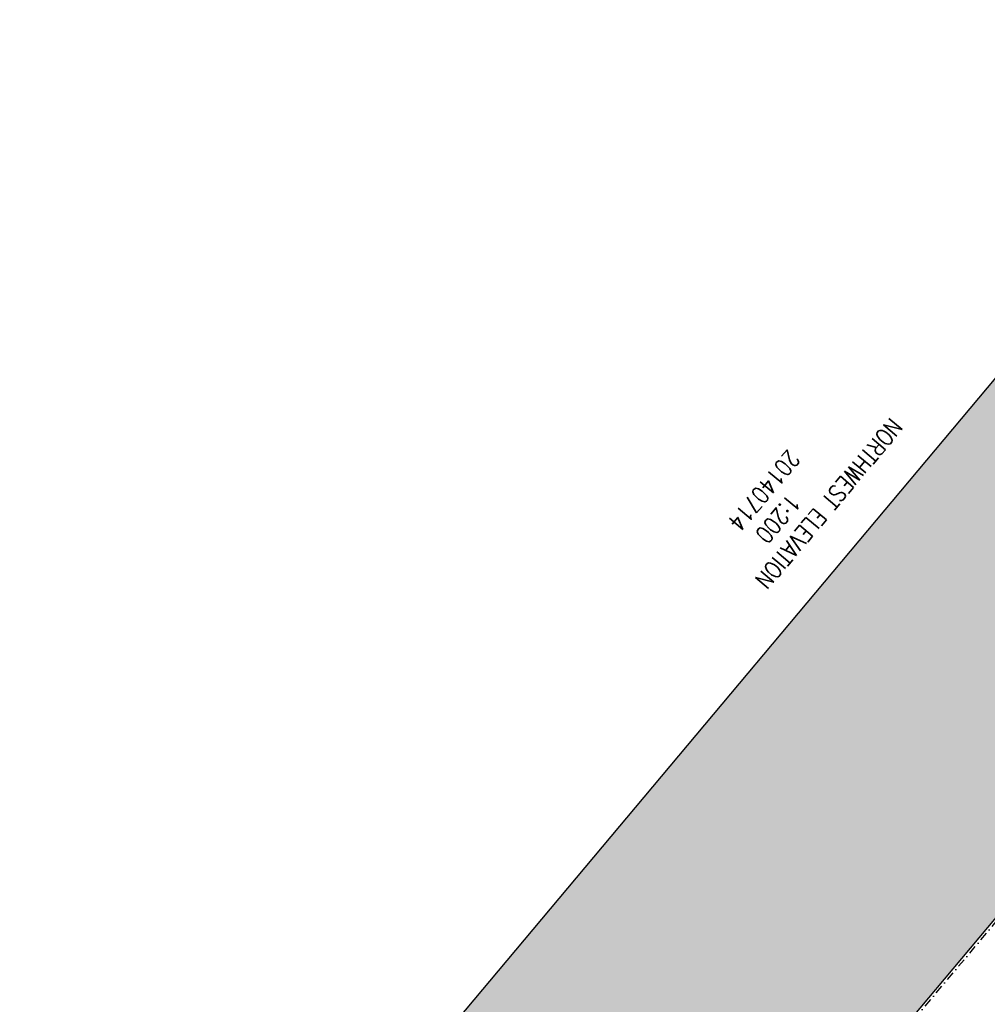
# Model space of a CAD drawing. Header units: millimetres. Extents: x 834092093 to 834533152, y 817697553 to 818073953.
# Tile 5 of 19: x 834092093 to 834147851, y 817948525 to 818005234. Entities that reach past the tile are written whole.
import ezdxf

# ---------------------------------------------------------------- set-up
doc = ezdxf.new("R2010")
doc.units = ezdxf.units.MM
doc.header["$LTSCALE"] = 1000
doc.header["$MEASUREMENT"] = 0
doc.linetypes.add('DASHDOT', pattern=[1, 0.5, -0.25, 0, -0.25])
for name, color, linetype in [('VPA023_Grid-H', 7, 'DASHDOT'), ('VPA060_Hatch', 253, 'Continuous'), ('VPA802_Contour', 7, 'Continuous')]:
    doc.layers.add(name, color=color, linetype=linetype)
doc.layers.add('VPA040_Text', color=1, linetype='Continuous', lineweight=9)
doc.styles.add('ROMANS', font='romans.shx', dxfattribs={"width": 0.8})

msp = doc.modelspace()

# ---------------------------------------------------------------- hatches: boundary and pattern name
at = {"layer": 'VPA060_Hatch', "ltscale": 500}
h = msp.add_hatch(dxfattribs=at)
h.set_pattern_fill('EARTH', color=256, scale=2000, angle=45, style=0)
h.set_pattern_definition([(95, (834290812.4, 817871655.84), (-541.6752, 454.5195), [500, -500]), (95, (834290625.6, 817871639.5), (-541.6752, 454.5195), [500, -500]), (95, (834290438.8, 817871623.16), (-541.6752, 454.5195), [500, -500]), (185, (834290371.1, 817871679.97), (-454.5195, -541.6752), [500, -500]), (185, (834290354.76, 817871866.76), (-454.5195, -541.6752), [500, -500]), (185, (834290338.4, 817872053.54), (-454.5195, -541.6752), [500, -500])])
h.paths.add_polyline_path([(834301815, 817885919), (834301815, 817885919), (834288879, 817870503), (834288879, 817870503), (834243604, 817816624), (834120302, 817920087), (834225735, 818045738), (834349037, 817942275)], flags=16)
h.paths.add_polyline_path([(834092093, 817917584), (834223302, 818073953), (834377285, 817944746), (834246076, 817788377)])

# ---------------------------------------------------------------- linework, layer by layer
at = {"layer": 'VPA023_Grid-H'}
msp.add_lwpolyline([(834120481, 817920068), (834225786, 818045565), (834348897, 817942262), (834243592, 817816765)], close=True, dxfattribs=at)
at = {"layer": 'VPA802_Contour', "color": 3}
msp.add_lwpolyline([(834092093, 817917584), (834223302, 818073953), (834377285, 817944746), (834246076, 817788377)], close=True, dxfattribs=at)
msp.add_lwpolyline([(834301815, 817885919), (834301815, 817885919), (834288879, 817870503), (834288879, 817870503), (834243604, 817816624), (834120302, 817920087), (834225735, 818045738), (834349037, 817942275), (834301815, 817885919)], dxfattribs=at)

# ---------------------------------------------------------------- texts
at = {"layer": 'VPA040_Text', "insert": (834146419, 817985749), "char_height": 1000, "width": 21146.93, "attachment_point": 1, "rotation": 229.9418, "style": 'ROMANS'}
msp.add_mtext('{\\W7.66122; }NORTHWEST ELEVATION \\P{\\W9.0306;  }1:200\\P{\\W7.6211;  }20140714', dxfattribs=at)

doc.saveas('drawing.dxf')
